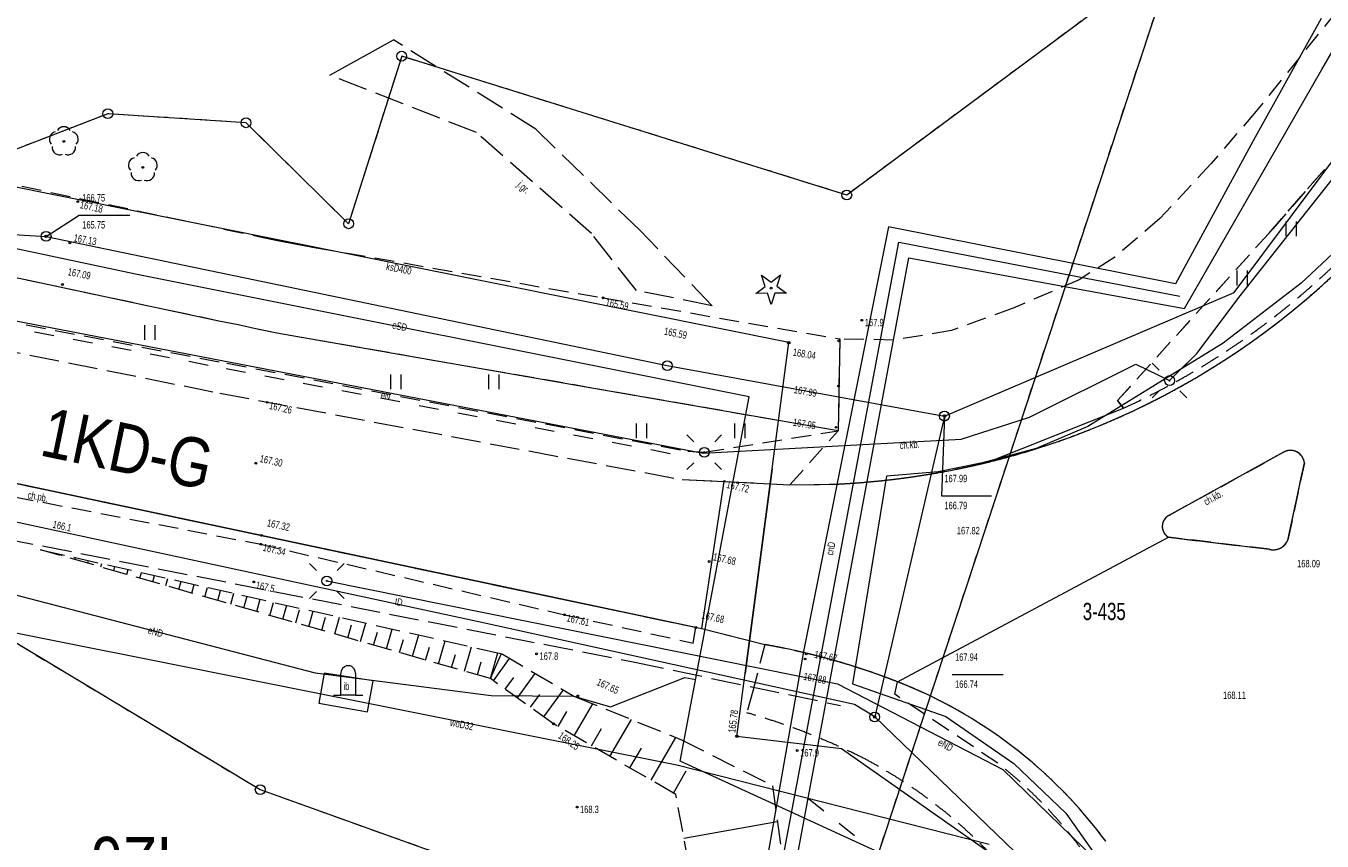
# Model space of a CAD drawing. Header units: millimetres. Extents: x -2869190 to 831897, y -1534405 to -3798.
# Tile 44 of 49: x 77109 to 143046, y -701735 to -660245. Entities that reach past the tile are written whole.
import ezdxf
from ezdxf.xclip import XClip

# ---------------------------------------------------------------- set-up
doc = ezdxf.new("R2010")
doc.units = ezdxf.units.MM
doc.header["$MEASUREMENT"] = 0
doc.header["$XCLIPFRAME"] = 0
for name, pattern in [('1_OTDN_A', [2000, 1000, -1000]), ('1_OTKC', [1500, 1000, -500]), ('1_OTKJ', [2000, 1500, -500]), ('1_OTRK', [1750, 1250, -500]), ('1_OTRKG', [1750, 1250, -500]), ('1_OTZI', [1500, 1000, -500]), ('3_SUKL', [2000, 1000, -1000]), ('3_SUPP_P', [2000, 1500, -500]), ('GUZ', [1000, 500, -500])]:
    doc.linetypes.add(name, pattern=pattern)
for name, color, linetype, lineweight in [('0_Nr_pióra__243', 100, 'Continuous', 25), ('Mapa robocza Poniatowa_1_Dzialki_Nr_pióra__7', 7, 'Continuous', 18), ('Mapa robocza Poniatowa_1_Numery_dzialek_Nr_pióra__7', 7, 'Continuous', 18), ('Mapa robocza Poniatowa_1_OTD_E_T_7_Nr_pióra__7', 7, 'Continuous', 18), ('Mapa robocza Poniatowa_1_OTD_L_12_Nr_pióra__7', 7, 'Continuous', 18), ('Mapa robocza Poniatowa_1_OTD_L_14_Nr_pióra__7', 7, 'Continuous', 18), ('Mapa robocza Poniatowa_1_OTD_T_2_Nr_pióra__7', 7, 'Continuous', 18), ('Mapa robocza Poniatowa_1_OTK_E_T_0_Nr_pióra__7', 7, 'Continuous', 18), ('Mapa robocza Poniatowa_1_OTK_E_T_1_Nr_pióra__7', 7, 'Continuous', 18), ('Mapa robocza Poniatowa_1_OTK_L_0_Nr_pióra__7', 7, 'Continuous', 18), ('Mapa robocza Poniatowa_1_OTK_L_1_Nr_pióra__7', 7, 'Continuous', 18), ('Mapa robocza Poniatowa_1_OTK_L_2_Nr_pióra__7', 7, 'Continuous', 18), ('Mapa robocza Poniatowa_1_OTR_L_1_Nr_pióra__7', 7, 'Continuous', 18), ('Mapa robocza Poniatowa_1_OTR_T_0_Nr_pióra__7', 7, 'Continuous', 18), ('Mapa robocza Poniatowa_1_OTR_T_1_Nr_pióra__7', 7, 'Continuous', 18), ('Mapa robocza Poniatowa_1_OTZ_L_3_Nr_pióra__7', 7, 'Continuous', 18), ('Mapa robocza Poniatowa_1_OTZ_T_0_Nr_pióra__3', 3, 'Continuous', 18), ('Mapa robocza Poniatowa_1_OTZ_T_1_Nr_pióra__3', 3, 'Continuous', 18), ('Mapa robocza Poniatowa_1_P_SUTP_L_0_Nr_pióra__30', 30, 'Continuous', 18), ('Mapa robocza Poniatowa_1_Punkty_Nr_pióra__7', 7, 'Continuous', 18), ('Mapa robocza Poniatowa_1_SUCP_E_T_0_Nr_pióra__200', 200, 'Continuous', 18), ('Mapa robocza Poniatowa_1_SUCP_L_0_Nr_pióra__200', 200, 'Continuous', 18), ('Mapa robocza Poniatowa_1_SUE_T_3_Nr_pióra__7', 7, 'Continuous', 18), ('Mapa robocza Poniatowa_1_SUEP_E_T_0_Nr_pióra__1', 1, 'Continuous', 18), ('Mapa robocza Poniatowa_1_SUEP_L_0_Nr_pióra__1', 1, 'Continuous', 18), ('Mapa robocza Poniatowa_1_SUGP_L_0_Nr_pióra__52', 52, 'Continuous', 18), ('Mapa robocza Poniatowa_1_SUK_L_2_Nr_pióra__34', 34, 'Continuous', 18), ('Mapa robocza Poniatowa_1_SUKP_E_T_0_Nr_pióra__34', 34, 'Continuous', 18), ('Mapa robocza Poniatowa_1_SUKP_L_0_Nr_pióra__34', 34, 'Continuous', 18), ('Mapa robocza Poniatowa_1_SUKR_T_0_Nr_pióra__34', 34, 'Continuous', 18), ('Mapa robocza Poniatowa_1_SUL_L_1_Nr_pióra__7', 7, 'Continuous', 18), ('Mapa robocza Poniatowa_1_SUP_T_0_Nr_pióra__7', 7, 'Continuous', 18), ('Mapa robocza Poniatowa_1_SUTP_E_T_0_Nr_pióra__30', 30, 'Continuous', 18), ('Mapa robocza Poniatowa_1_SUTP_L_0_Nr_pióra__30', 30, 'Continuous', 18), ('Mapa robocza Poniatowa_1_SUTR_T_0_Nr_pióra__30', 30, 'Continuous', 18), ('Mapa robocza Poniatowa_1_SUWP_E_T_0_Nr_pióra__5', 5, 'Continuous', 18), ('Mapa robocza Poniatowa_1_SUWP_L_0_Nr_pióra__5', 5, 'Continuous', 18), ('Mapa robocza Poniatowa_1_Uzytki_Nr_pióra__90', 3, 'Continuous', 18)]:
    doc.layers.add(name, color=color, linetype=linetype, lineweight=lineweight)
doc.layers.add('PZT', color=7, linetype='Continuous')
doc.styles.add('GENERATED_STYLE_1', font='txt')
doc.styles.add('GENERATED_STYLE_4', font='txt')

# ---------------------------------------------------------------- blocks, each defined once
blk = doc.blocks.new('Rysunek_1_1', base_point=(-1018646, -779702))
at = {"layer": 'Mapa robocza Poniatowa_1_Dzialki_Nr_pióra__7', "linetype": 'Continuous'}
for p, q in [((118117, -709535), (135617, -656435)), ((135617, -656435), (118867, -668855)), ((96227, -661785), (93527, -670315)), ((118867, -668855), (96227, -661785)), ((81277, -664715), (74637, -667285)), ((88307, -665175), (81277, -664715)), ((93527, -670315), (88307, -665175)), ((68207, -686595), (89027, -699115)), ((89027, -699115), (118117, -709535))]:
    blk.add_line(p, q, dxfattribs=at)
at = {"layer": 'Mapa robocza Poniatowa_1_OTD_L_12_Nr_pióra__7', "linetype": '1_OTDN_A'}
blk.add_line((116917, -699575), (119307, -701485), dxfattribs=at)
at = {"layer": 'Mapa robocza Poniatowa_1_OTD_L_14_Nr_pióra__7', "linetype": 'Continuous'}
for p, q in [((92287, -693185), (92017, -694715)), ((94767, -693585), (92287, -693185)), ((94479, -695149), (94767, -693585)), ((92017, -694715), (94479, -695149))]:
    blk.add_line(p, q, dxfattribs=at)
at = {"layer": 'Mapa robocza Poniatowa_1_OTD_T_2_Nr_pióra__7', "linetype": 'Continuous'}
for p, q in [((93438, -692804), (93563, -692804)), ((93438, -692804), (93563, -692804)), ((93126, -694304), (93126, -693204)), ((93126, -694304), (93126, -693204)), ((93876, -693204), (93876, -694304)), ((93876, -693204), (93876, -694304)), ((92751, -694304), (93126, -694304)), ((92751, -694304), (93126, -694304)), ((93876, -694304), (93126, -694304)), ((93876, -694304), (93126, -694304)), ((93876, -694304), (94251, -694304)), ((93876, -694304), (94251, -694304))]:
    blk.add_line(p, q, dxfattribs=at)
for centre, radius, start, end in [((93552, -693215), 426, 105.47835, 178.52418), ((93552, -693215), 426, 105.47835, 178.52418), ((93493, -693181), 383, 356.52864, 79.46882), ((93493, -693181), 383, 356.52864, 79.46882)]:
    blk.add_arc(centre, radius, start, end, dxfattribs=at)
at = {"layer": 'Mapa robocza Poniatowa_1_OTK_L_0_Nr_pióra__7', "linetype": 'Continuous'}
for p, q in [((92577, -662745), (95804, -660955)), ((111497, -690915), (112637, -683425)), ((121447, -693625), (135227, -686265))]:
    blk.add_line(p, q, dxfattribs=at)
at = {"layer": 'Mapa robocza Poniatowa_1_OTK_L_0_Nr_pióra__7', "linetype": '1_OTKJ'}
for p, q in [((103047, -665495), (95804, -660955)), ((100027, -665675), (92577, -662745)), ((105887, -670815), (100027, -665675)), ((108337, -670645), (103047, -665495)), ((108167, -673715), (105887, -670815)), ((112017, -674485), (108337, -670645)), ((112017, -674485), (108167, -673715)), ((75347, -676605), (86967, -678935)), ((86967, -678935), (110497, -683335)), ((141087, -681945), (135277, -685145)), ((141307, -686415), (142147, -682485)), ((75137, -683215), (89087, -686175)), ((110497, -683335), (112637, -683425)), ((112637, -683425), (115977, -683605)), ((115977, -683605), (118397, -683565)), ((89087, -686175), (104627, -689475)), ((135227, -686265), (140367, -686885)), ((104627, -689475), (111497, -690915)), ((111497, -690915), (114707, -691735))]:
    blk.add_line(p, q, dxfattribs=at)
for centre, radius, start, end in [((116614, -644072), 39523, 283.79373, 324.44302), ((141441, -682560), 710, 6.09174, 119.91658), ((116307, -642327), 41290, 272.90229, 283.6308), ((135553, -685718), 636, 115.68183, 239.20587), ((140559, -686094), 814, 256.33766, 336.79244), ((108396, -727206), 36028, 68.76083, 79.91054), ((112689, -716031), 24057, 36.45969, 68.64931)]:
    blk.add_arc(centre, radius, start, end, dxfattribs=at)
at = {"layer": 'Mapa robocza Poniatowa_1_OTK_L_1_Nr_pióra__7', "linetype": 'Continuous'}
for p, q in [((141087, -681945), (135277, -685145)), ((141307, -686415), (142147, -682485)), ((75137, -683215), (89087, -686175)), ((110497, -683335), (112637, -683425)), ((112637, -683425), (115977, -683605)), ((115977, -683605), (118397, -683565)), ((89087, -686175), (104627, -689475)), ((135227, -686265), (140367, -686885)), ((104627, -689475), (111497, -690915)), ((111497, -690915), (114707, -691735))]:
    blk.add_line(p, q, dxfattribs=at)
for centre, radius, start, end in [((116614, -644072), 39523, 283.79373, 324.44302), ((141441, -682560), 710, 6.09174, 119.91658), ((116307, -642327), 41290, 272.90229, 283.6308), ((135553, -685718), 636, 115.68183, 239.20587), ((140559, -686094), 814, 256.33766, 336.79244), ((108396, -727206), 36028, 68.76083, 79.91054), ((112689, -716031), 24057, 36.45969, 68.64931)]:
    blk.add_arc(centre, radius, start, end, dxfattribs=at)
at = {"layer": 'Mapa robocza Poniatowa_1_OTK_L_2_Nr_pióra__7', "linetype": '1_OTKC'}
for p, q in [((148497, -653655), (139697, -664585)), ((139697, -664585), (137407, -667245)), ((137407, -667245), (134797, -670055)), ((140337, -670805), (143167, -667545)), ((76907, -668405), (88937, -670955)), ((134797, -670055), (132497, -672015)), ((88937, -670955), (89907, -671165)), ((89907, -671165), (90897, -671355)), ((132637, -679315), (140337, -670805)), ((90897, -671355), (91897, -671535)), ((91897, -671535), (106477, -674085)), ((132497, -672015), (130687, -673165)), ((86927, -675265), (76057, -672955)), ((130687, -673165), (127337, -674605)), ((106477, -674085), (118507, -676175)), ((127337, -674605), (124197, -675755)), ((87907, -675465), (86927, -675265)), ((88877, -675675), (87907, -675465)), ((89867, -675875), (88877, -675675)), ((124197, -675755), (121237, -676235)), ((90847, -676055), (89867, -675875)), ((105897, -678675), (90847, -676055)), ((118507, -676175), (118427, -680855)), ((121237, -676235), (118507, -676175)), ((118427, -680855), (105897, -678675)), ((132943, -679700), (132637, -679315)), ((115977, -683605), (118427, -680855)), ((135277, -685145), (141087, -681945)), ((142147, -682485), (141307, -686415)), ((115977, -683605), (118397, -683565)), ((75027, -683925), (89057, -686625)), ((140367, -686885), (135227, -686265)), ((89057, -686625), (104507, -690215)), ((104507, -690215), (111047, -691655)), ((111047, -691655), (111187, -690865)), ((114707, -691735), (114080, -694099)), ((121307, -694265), (121447, -693625)), ((114080, -694099), (113787, -695205)), ((126557, -697775), (121307, -694265))]:
    blk.add_line(p, q, dxfattribs=at)
at = {"layer": 'Mapa robocza Poniatowa_1_OTK_L_2_Nr_pióra__7', "linetype": 'Continuous'}
for p, q in [((118507, -676175), (118427, -680855)), ((126037, -682455), (132943, -679700)), ((89087, -686175), (75137, -683215)), ((104627, -689475), (89087, -686175)), ((111187, -690865), (104627, -689475))]:
    blk.add_line(p, q, dxfattribs=at)
at = {"layer": 'Mapa robocza Poniatowa_1_OTK_L_2_Nr_pióra__7', "linetype": '1_OTKC'}
for centre, radius, start, end in [((116822, -644399), 38809, 294.54548, 325.16884), ((116614, -644072), 39523, 283.79382, 324.44293), ((141441, -682560), 710, 6.09174, 119.91658), ((116306, -642325), 41292, 272.90259, 283.63051), ((135553, -685718), 636, 115.68183, 239.20587), ((140559, -686094), 814, 256.33766, 336.79244), ((108394, -727210), 36033, 68.76156, 79.90981), ((104526, -727750), 33837, 63.17199, 74.11552), ((107992, -719767), 25154, 36.33011, 62.01151), ((112654, -715529), 22550, 17.69506, 51.93543)]:
    blk.add_arc(centre, radius, start, end, dxfattribs=at)
at = {"layer": 'Mapa robocza Poniatowa_1_OTR_L_1_Nr_pióra__7', "linetype": '1_OTRK'}
for p, q in [((77847, -686905), (101307, -692195)), ((101307, -692195), (104987, -694355)), ((104987, -694355), (110467, -696585)), ((110467, -696585), (115087, -698915)), ((115087, -698915), (116408, -708664))]:
    blk.add_line(p, q, dxfattribs=at)
at = {"layer": 'Mapa robocza Poniatowa_1_OTR_L_1_Nr_pióra__7', "linetype": '1_OTRKG'}
for p, q in [((100747, -693465), (77847, -686905)), ((103947, -695765), (100747, -693465)), ((110177, -699365), (103947, -695765)), ((112087, -709855), (110177, -699365))]:
    blk.add_line(p, q, dxfattribs=at)
at = {"layer": 'Mapa robocza Poniatowa_1_OTR_L_1_Nr_pióra__7', "linetype": 'Continuous'}
for p, q in [((78274, -687027), (78281, -687003)), ((78935, -687216), (78953, -687154)), ((79596, -687406), (79625, -687306)), ((80257, -687595), (80297, -687457)), ((80918, -687784), (80968, -687609)), ((81579, -687974), (81640, -687760)), ((82240, -688163), (82312, -687912)), ((82901, -688352), (82984, -688063)), ((83562, -688542), (83656, -688214)), ((84223, -688731), (84328, -688366)), ((84884, -688920), (84999, -688517)), ((85545, -689110), (85671, -688669)), ((86206, -689299), (86343, -688820)), ((86867, -689489), (87015, -688972)), ((87528, -689678), (87687, -689123)), ((88189, -689867), (88358, -689275)), ((88850, -690057), (89030, -689426)), ((89511, -690246), (89700, -689585)), ((90172, -690435), (90374, -689729)), ((90833, -690625), (91022, -689964)), ((91494, -690814), (91717, -690032)), ((92155, -691003), (92344, -690342)), ((92816, -691193), (93061, -690335)), ((93477, -691382), (93666, -690721)), ((94137, -691571), (94405, -690638)), ((95459, -691950), (95748, -690941)), ((94798, -691761), (94988, -691100)), ((96120, -692139), (96310, -691478)), ((96781, -692329), (97092, -691244)), ((98103, -692707), (98436, -691547)), ((97442, -692518), (97632, -691857)), ((98764, -692897), (98954, -692236)), ((99425, -693086), (99779, -691850)), ((100747, -693465), (101123, -692153)), ((100747, -693465), (101307, -692195)), ((100086, -693275), (100276, -692614)), ((100897, -693572), (101715, -692434)), ((101493, -694001), (101922, -693404)), ((102119, -694451), (103019, -693199)), ((102775, -694922), (103247, -694266)), ((103463, -695417), (104452, -694041)), ((105005, -696376), (105948, -694746)), ((104190, -695905), (104629, -695146)), ((106822, -697426), (107910, -695544)), ((105881, -696882), (106387, -696006)), ((108919, -698638), (110175, -696466)), ((107833, -698010), (108418, -696999)), ((110049, -699290), (110701, -698161)), ((110583, -701594), (115333, -700729))]:
    blk.add_line(p, q, dxfattribs=at)
at = {"layer": 'Mapa robocza Poniatowa_1_OTR_T_0_Nr_pióra__7', "linetype": 'Continuous'}
for centre in [(79747, -669185), (79347, -671285), (78967, -673405), (106477, -674085), (118457, -676275), (118447, -678575), (89377, -679405), (118317, -680675), (88807, -682505), (112637, -683425), (89087, -686175), (89057, -686625), (111867, -687505), (104507, -690215), (111187, -690865), (116807, -692205), (116747, -692465), (105187, -694345), (103947, -695765)]:
    blk.add_circle(centre, 45, dxfattribs=at)
at = {"layer": 'Mapa robocza Poniatowa_1_OTR_T_1_Nr_pióra__7', "linetype": 'Continuous'}
for centre in [(119637, -675225), (88697, -688545), (103087, -692205), (116347, -697125), (105147, -700005)]:
    blk.add_circle(centre, 45, dxfattribs=at)
at = {"layer": 'Mapa robocza Poniatowa_1_OTZ_L_3_Nr_pióra__7', "linetype": '1_OTZI'}
for p, q in [((143167, -667545), (140337, -670805)), ((140337, -670805), (132637, -679315)), ((75647, -675175), (87327, -677415)), ((87327, -677415), (110777, -681885)), ((132637, -679315), (132943, -679700)), ((111617, -681945), (118427, -680855)), ((110777, -681885), (111617, -681945))]:
    blk.add_line(p, q, dxfattribs=at)
at = {"layer": 'Mapa robocza Poniatowa_1_OTZ_L_3_Nr_pióra__7', "linetype": 'Continuous'}
for p, q in [((141225, -670950), (141225, -670200)), ((141750, -670950), (141750, -670200)), ((86927, -675265), (76057, -672955)), ((138725, -673450), (138725, -672700)), ((139250, -673450), (139250, -672700)), ((83165, -676230), (83165, -675480)), ((83690, -676230), (83690, -675480)), ((87907, -675465), (86927, -675265)), ((88877, -675675), (87907, -675465)), ((89867, -675875), (88877, -675675)), ((90847, -676055), (89867, -675875)), ((105897, -678675), (90847, -676055)), ((95665, -678730), (95665, -677980)), ((96190, -678730), (96190, -677980)), ((100665, -678730), (100665, -677980)), ((101190, -678730), (101190, -677980)), ((118427, -680855), (105897, -678675)), ((108165, -681230), (108165, -680480)), ((108690, -681230), (108690, -680480)), ((113165, -681230), (113165, -680480)), ((113690, -681230), (113690, -680480))]:
    blk.add_line(p, q, dxfattribs=at)
at = {"layer": 'Mapa robocza Poniatowa_1_OTZ_L_3_Nr_pióra__7', "linetype": '1_OTZI'}
blk.add_arc((116821, -644398), 38809, 294.54572, 325.16861, dxfattribs=at)
at = {"layer": 'Mapa robocza Poniatowa_1_OTZ_T_0_Nr_pióra__3', "linetype": 'Continuous'}
for centre in [(79037, -666125), (83057, -667445)]:
    blk.add_circle(centre, 45, dxfattribs=at)
for centre, start, end in [((78681, -666009), 102.14447, 221.86002), ((79037, -665750), 30.14012, 149.85988), ((79394, -666009), 318.13998, 77.85553), ((78817, -666428), 174.14818, 293.85423), ((79258, -666428), 246.14577, 5.85182), ((82701, -667329), 102.14447, 221.86002), ((83057, -667070), 30.14012, 149.85988), ((83414, -667329), 318.13998, 77.85553), ((82837, -667748), 174.14818, 293.85423), ((83278, -667748), 246.14577, 5.85182)]:
    blk.add_arc(centre, 375, start, end, dxfattribs=at)
at = {"layer": 'Mapa robocza Poniatowa_1_OTZ_T_1_Nr_pióra__3', "linetype": 'Continuous'}
for p, q in [((114716, -673501), (114523, -672933)), ((114523, -672933), (115013, -673279)), ((115013, -673279), (115494, -672921)), ((115494, -672921), (115316, -673494)), ((114235, -673860), (114716, -673501)), ((114835, -673852), (114235, -673860)), ((115027, -674421), (114835, -673852)), ((115206, -673848), (115027, -674421)), ((115806, -673840), (115206, -673848)), ((115316, -673494), (115806, -673840))]:
    blk.add_line(p, q, dxfattribs=at)
blk.add_circle((115017, -673595), 45, dxfattribs=at)
at = {"layer": 'Mapa robocza Poniatowa_1_P_SUTP_L_0_Nr_pióra__30', "linetype": '3_SUPP_P'}
for p, q in [((54397, -682095), (108077, -692625)), ((108077, -692625), (118547, -694835))]:
    blk.add_line(p, q, dxfattribs=at)
at = {"layer": 'Mapa robocza Poniatowa_1_Punkty_Nr_pióra__7', "linetype": 'Continuous'}
for centre in [(96227, -661785), (81277, -664715), (88307, -665175), (118867, -668855), (93527, -670315), (89027, -699115)]:
    blk.add_circle(centre, 250, dxfattribs=at)
at = {"layer": 'Mapa robocza Poniatowa_1_SUCP_L_0_Nr_pióra__200', "linetype": 'Continuous'}
for p, q in [((114247, -709975), (121507, -671255)), ((121507, -671255), (135817, -674005))]:
    blk.add_line(p, q, dxfattribs=at)
at = {"layer": 'Mapa robocza Poniatowa_1_SUE_T_3_Nr_pióra__7', "linetype": 'Continuous'}
for p, q in [((134757, -677764), (134403, -677411)), ((135818, -677764), (136171, -677411)), ((134757, -678825), (134403, -679179)), ((135818, -678825), (136171, -679179)), ((111087, -681414), (110733, -681061)), ((112148, -681414), (112501, -681061)), ((111087, -682475), (110733, -682829)), ((112148, -682475), (112501, -682829)), ((91887, -687964), (91533, -687611)), ((92948, -687964), (93301, -687611)), ((91887, -689025), (91533, -689379)), ((92948, -689025), (93301, -689379))]:
    blk.add_line(p, q, dxfattribs=at)
for centre, radius in [((135287, -678295), 250), ((135287, -678295), 25), ((111617, -681945), 250), ((111617, -681945), 25), ((92417, -688495), 250), ((92417, -688495), 25)]:
    blk.add_circle(centre, radius, dxfattribs=at)
at = {"layer": 'Mapa robocza Poniatowa_1_SUEP_L_0_Nr_pióra__1', "linetype": 'Continuous'}
for p, q in [((138887, -673975), (149407, -660625)), ((82687, -672885), (56307, -667245)), ((113907, -679125), (82687, -672885)), ((136667, -676915), (138887, -673975)), ((76147, -675175), (111567, -681985)), ((135287, -678295), (136667, -676915)), ((128157, -680165), (133577, -677465)), ((133577, -677465), (135287, -678295)), ((110397, -697675), (113907, -679125)), ((124687, -681285), (128157, -680165)), ((111567, -681985), (124687, -681285)), ((69397, -687325), (91817, -693175)), ((92417, -688495), (118397, -693725)), ((91817, -693175), (100777, -694325)), ((106847, -694895), (110627, -693415)), ((110627, -693415), (111187, -693515)), ((118397, -693725), (126807, -698085)), ((100777, -694325), (104987, -694355)), ((104987, -694355), (106847, -694895)), ((124497, -704135), (110397, -697675)), ((126807, -698085), (132537, -703645))]:
    blk.add_line(p, q, dxfattribs=at)
at = {"layer": 'Mapa robocza Poniatowa_1_SUGP_L_0_Nr_pióra__52', "linetype": 'Continuous'}
for p, q in [((144397, -671085), (141977, -673345)), ((141977, -673345), (138007, -676395)), ((138007, -676395), (131137, -680635)), ((131137, -680635), (128507, -681755)), ((128507, -681755), (125767, -682475)), ((123517, -682945), (120887, -683155)), ((125767, -682475), (123517, -682945)), ((120887, -683155), (119157, -693735)), ((119157, -693735), (123907, -695395)), ((123907, -695395), (127367, -697785)), ((127367, -697785), (130017, -700315)), ((130017, -700315), (133187, -704795))]:
    blk.add_line(p, q, dxfattribs=at)
at = {"layer": 'Mapa robocza Poniatowa_1_SUK_L_2_Nr_pióra__34', "linetype": '3_SUKL'}
for p, q in [((75581, -675433), (87292, -677677)), ((87292, -677677), (110720, -682160))]:
    blk.add_line(p, q, dxfattribs=at)
at = {"layer": 'Mapa robocza Poniatowa_1_SUKP_L_0_Nr_pióra__34', "linetype": 'Continuous'}
for p, q in [((115917, -676365), (-78547, -637255)), ((113277, -696405), (115917, -676365)), ((118607, -697045), (113277, -696405)), ((127387, -703205), (118607, -697045))]:
    blk.add_line(p, q, dxfattribs=at)
at = {"layer": 'Mapa robocza Poniatowa_1_SUKR_T_0_Nr_pióra__34', "linetype": 'Continuous'}
for centre in [(115917, -676365), (113277, -696405)]:
    blk.add_circle(centre, 62.5, dxfattribs=at)
at = {"layer": 'Mapa robocza Poniatowa_1_SUL_L_1_Nr_pióra__7', "linetype": 'Continuous'}
for p, q in [((143027, -662465), (149537, -651185)), ((143007, -659865), (139637, -665905)), ((136047, -674635), (143027, -662465)), ((139637, -665905), (135587, -673375)), ((120987, -670465), (116667, -692085)), ((135587, -673375), (120987, -670465)), ((115077, -709365), (122027, -672045)), ((122027, -672045), (136047, -674635)), ((115071, -682785), (113699, -693204)), ((116667, -692085), (113407, -710585))]:
    blk.add_line(p, q, dxfattribs=at)
at = {"layer": 'Mapa robocza Poniatowa_1_SUP_T_0_Nr_pióra__7', "linetype": 'Continuous'}
for centre in [(78137, -670955), (109737, -677535), (123837, -680105), (120287, -695415)]:
    blk.add_circle(centre, 250, dxfattribs=at)
at = {"layer": 'Mapa robocza Poniatowa_1_SUTP_L_0_Nr_pióra__30', "linetype": 'Continuous'}
for p, q in [((138567, -673815), (154167, -652935)), ((57207, -669725), (78137, -670955)), ((78137, -670955), (109737, -677535)), ((123837, -680105), (138567, -673815)), ((109737, -677535), (123837, -680105)), ((123837, -680105), (120287, -695415)), ((100217, -690595), (75367, -685235)), ((119257, -694775), (100217, -690595)), ((120287, -695415), (119257, -694775)), ((120287, -695415), (133277, -707915))]:
    blk.add_line(p, q, dxfattribs=at)
at = {"layer": 'Mapa robocza Poniatowa_1_SUTR_T_0_Nr_pióra__30', "linetype": 'Continuous'}
for p, q in [((78137, -670955), (79824, -669878)), ((79824, -669878), (82402, -669874)), ((123837, -680105), (123680, -684163)), ((123680, -684163), (126232, -684160)), ((124226, -693255), (126831, -693252))]:
    blk.add_line(p, q, dxfattribs=at)
for centre in [(78137, -670955), (123837, -680105), (120287, -695415)]:
    blk.add_circle(centre, 62.5, dxfattribs=at)
at = {"layer": 'Mapa robocza Poniatowa_1_SUWP_L_0_Nr_pióra__5', "linetype": 'Continuous'}
for p, q in [((69387, -689705), (110217, -697855)), ((110217, -697855), (126107, -701885))]:
    blk.add_line(p, q, dxfattribs=at)
at = {"layer": 'Mapa robocza Poniatowa_1_Uzytki_Nr_pióra__90', "linetype": 'GUZ'}
for p, q in [((118117, -709535), (135617, -656435)), ((135617, -656435), (118867, -668855)), ((96227, -661785), (93527, -670315)), ((118867, -668855), (96227, -661785)), ((81277, -664715), (74637, -667285)), ((88307, -665175), (81277, -664715)), ((93527, -670315), (88307, -665175)), ((68207, -686595), (89027, -699115)), ((89027, -699115), (118117, -709535))]:
    blk.add_line(p, q, dxfattribs=at)
at = {"layer": 'Mapa robocza Poniatowa_1_Numery_dzialek_Nr_pióra__7', "linetype": 'Continuous', "insert": (130871, -689609), "char_height": 875, "attachment_point": 1, "style": 'GENERATED_STYLE_1'}
blk.add_mtext('\\A1;{\\W0.700000x;\\fArial|b0|i0|c238|p38;3-435}', dxfattribs=at)
at = {"layer": 'Mapa robocza Poniatowa_1_OTD_E_T_7_Nr_pióra__7', "linetype": 'Continuous', "insert": (93268, -693860), "char_height": 375, "attachment_point": 4, "style": 'GENERATED_STYLE_1'}
blk.add_mtext('\\A1;{\\W0.700000x;\\fArial|b0|i0|c238|p38;ib}', dxfattribs=at)
at = {"layer": 'Mapa robocza Poniatowa_1_OTK_E_T_0_Nr_pióra__7', "linetype": 'Continuous', "insert": (102166, -668278), "char_height": 375, "attachment_point": 4, "rotation": 316.39718, "style": 'GENERATED_STYLE_1'}
blk.add_mtext('\\A1;{\\W0.700000x;\\fArial|b0|i0|c238|p38;j.gr.}', dxfattribs=at)
at = {"layer": 'Mapa robocza Poniatowa_1_OTK_E_T_1_Nr_pióra__7', "linetype": 'Continuous', "char_height": 375, "attachment_point": 4, "style": 'GENERATED_STYLE_1'}
for s, insert, rotation in [('\\A1;{\\W0.700000x;\\fArial|b0|i0|c238|p38;ch.kb.}', (121556, -681601), 3.99092), ('\\A1;{\\W0.700000x;\\fArial|b0|i0|c238|p38;ch.pb.}', (77195, -684160), 349.14359), ('\\A1;{\\W0.700000x;\\fArial|b0|i0|c238|p38;ch.kb.}', (137062, -684503), 29.24883)]:
    blk.add_mtext(s, dxfattribs=dict(at, insert=insert, rotation=rotation))
at = {"layer": 'Mapa robocza Poniatowa_1_OTR_T_0_Nr_pióra__7', "linetype": 'Continuous', "char_height": 375, "style": 'GENERATED_STYLE_1'}
for s, insert, attachment_point, rotation in [('\\A1;{\\W0.700000x;\\fArial|b0|i0|c238|p38;167.18}', (79909, -669148), 1, 347.78428), ('\\A1;{\\W0.700000x;\\fArial|b0|i0|c238|p38;167.13}', (79546, -671026), 4, 349.90434), ('\\A1;{\\W0.700000x;\\fArial|b0|i0|c238|p38;167.09}', (79212, -672935), 7, 348.89798), ('\\A1;{\\W0.700000x;\\fArial|b0|i0|c238|p38;165.59}', (106646, -674119), 1, 349.3641), ('\\A1;{\\W0.700000x;\\fArial|b0|i0|c238|p38;168.04}', (116166, -676650), 1, 350.15622), ('\\A1;{\\W0.700000x;\\fArial|b0|i0|c238|p38;167.99}', (116188, -678747), 4, 349.83454), ('\\A1;{\\W0.700000x;\\fArial|b0|i0|c238|p38;167.26}', (89539, -679369), 1, 347.4), ('\\A1;{\\W0.700000x;\\fArial|b0|i0|c238|p38;167.95}', (116107, -680597), 7, 350.65841), ('\\A1;{\\W0.700000x;\\fArial|b0|i0|c238|p38;167.30}', (89017, -682255), 4, 347.4), ('\\A1;{\\W0.700000x;\\fArial|b0|i0|c238|p38;167.72}', (112799, -683389), 1, 347.4), ('\\A1;{\\W0.700000x;\\fArial|b0|i0|c238|p38;167.32}', (89344, -685711), 7, 347.4), ('\\A1;{\\W0.700000x;\\fArial|b0|i0|c238|p38;167.34}', (89219, -686589), 1, 347.4), ('\\A1;{\\W0.700000x;\\fArial|b0|i0|c238|p38;167.68}', (112077, -687255), 4, 347.4), ('\\A1;{\\W0.700000x;\\fArial|b0|i0|c238|p38;167.61}', (104669, -690179), 1, 347.4), ('\\A1;{\\W0.700000x;\\fArial|b0|i0|c238|p38;167.68}', (111445, -690401), 7, 347.4), ('\\A1;{\\W0.700000x;\\fArial|b0|i0|c238|p38;167.67}', (117265, -692034), 1, 349.09), ('\\A1;{\\W0.700000x;\\fArial|b0|i0|c238|p38;167.65}', (106262, -693433), 1, 335.1087), ('\\A1;{\\W0.700000x;\\fArial|b0|i0|c238|p38;167.88}', (116710, -693154), 1, 349.02), ('\\A1;{\\W0.700000x;\\fArial|b0|i0|c238|p38;168.25}', (104362, -696150), 1, 324.86581)]:
    blk.add_mtext(s, dxfattribs=dict(at, insert=insert, attachment_point=attachment_point, rotation=rotation))
at = {"layer": 'Mapa robocza Poniatowa_1_OTR_T_0_Nr_pióra__7', "linetype": 'Continuous', "char_height": 375, "attachment_point": 1, "style": 'GENERATED_STYLE_1'}
for s, insert in [('\\A1;{\\W0.700000x;\\fArial|b0|i0|c238|p38;167.82}', (124467, -685744)), ('\\A1;{\\W0.700000x;\\fArial|b0|i0|c238|p38;168.09}', (141777, -687424)), ('\\A1;{\\W0.700000x;\\fArial|b0|i0|c238|p38;168.11}', (138007, -694124))]:
    blk.add_mtext(s, dxfattribs=dict(at, insert=insert))
at = {"layer": 'Mapa robocza Poniatowa_1_OTR_T_1_Nr_pióra__7', "linetype": 'Continuous', "char_height": 375, "attachment_point": 1, "style": 'GENERATED_STYLE_1'}
for s, insert in [('\\A1;{\\W0.700000x;\\fArial|b0|i0|c238|p38;167.9}', (119787, -675154)), ('\\A1;{\\W0.700000x;\\fArial|b0|i0|c238|p38;167.8}', (103237, -692134)), ('\\A1;{\\W0.700000x;\\fArial|b0|i0|c238|p38;167.9}', (116497, -697054)), ('\\A1;{\\W0.700000x;\\fArial|b0|i0|c238|p38;168.3}', (105297, -699934))]:
    blk.add_mtext(s, dxfattribs=dict(at, insert=insert))
at = {"layer": 'Mapa robocza Poniatowa_1_OTR_T_1_Nr_pióra__7', "linetype": 'Continuous', "insert": (88859, -688509), "char_height": 375, "attachment_point": 1, "rotation": 347.4076, "style": 'GENERATED_STYLE_1'}
blk.add_mtext('\\A1;{\\W0.700000x;\\fArial|b0|i0|c238|p38;167.5}', dxfattribs=at)
at = {"layer": 'Mapa robocza Poniatowa_1_SUCP_E_T_0_Nr_pióra__200', "linetype": 'Continuous', "insert": (117986, -687180), "char_height": 375, "attachment_point": 4, "rotation": 79.38034, "style": 'GENERATED_STYLE_1'}
blk.add_mtext('\\A1;{\\W0.700000x;\\fArial|b0|i0|c238|p38;cnD}', dxfattribs=at)
at = {"layer": 'Mapa robocza Poniatowa_1_SUEP_E_T_0_Nr_pióra__1', "linetype": 'Continuous', "char_height": 375, "attachment_point": 4, "style": 'GENERATED_STYLE_1'}
for s, insert, rotation in [('\\A1;{\\W0.700000x;\\fArial|b0|i0|c238|p38;eSD}', (95760, -675460), 348.7), ('\\A1;{\\W0.700000x;\\fArial|b0|i0|c238|p38;eN}', (95171, -679023), 349.02), ('\\A1;{\\W0.700000x;\\fArial|b0|i0|c238|p38;eND}', (83335, -690992), 345.38), ('\\A1;{\\W0.700000x;\\fArial|b0|i0|c238|p38;eND}', (123554, -696673), 332.5964)]:
    blk.add_mtext(s, dxfattribs=dict(at, insert=insert, rotation=rotation))
at = {"layer": 'Mapa robocza Poniatowa_1_SUKP_E_T_0_Nr_pióra__34', "linetype": 'Continuous', "insert": (95452, -672476), "char_height": 375, "attachment_point": 4, "rotation": 348.63, "style": 'GENERATED_STYLE_1'}
blk.add_mtext('\\A1;{\\W0.700000x;\\fArial|b0|i0|c238|p38;ksD400}', dxfattribs=at)
at = {"layer": 'Mapa robocza Poniatowa_1_SUKR_T_0_Nr_pióra__34', "linetype": 'Continuous', "char_height": 375, "attachment_point": 4, "style": 'GENERATED_STYLE_1'}
for s, insert, rotation in [('\\A1;{\\W0.700000x;\\fArial|b0|i0|c238|p38;165.59}', (109584, -675772), 348.63), ('\\A1;{\\W0.700000x;\\fArial|b0|i0|c238|p38;165.78}', (113010, -696218), 82.48996)]:
    blk.add_mtext(s, dxfattribs=dict(at, insert=insert, rotation=rotation))
at = {"layer": 'Mapa robocza Poniatowa_1_SUTP_E_T_0_Nr_pióra__30', "linetype": 'Continuous', "insert": (95892, -689525), "char_height": 375, "attachment_point": 4, "rotation": 347.82, "style": 'GENERATED_STYLE_1'}
blk.add_mtext('\\A1;{\\W0.700000x;\\fArial|b0|i0|c238|p38;tD}', dxfattribs=at)
at = {"layer": 'Mapa robocza Poniatowa_1_SUTR_T_0_Nr_pióra__30', "linetype": 'Continuous', "char_height": 375, "style": 'GENERATED_STYLE_1'}
for s, insert, attachment_point, rotation in [('\\A1;{\\W0.700000x;\\fArial|b0|i0|c238|p38;166.75}', (79972, -668807), 1, 0.07001), ('\\A1;{\\W0.700000x;\\fArial|b0|i0|c238|p38;165.75}', (79974, -670182), 1, 0.07001), ('\\A1;{\\W0.700000x;\\fArial|b0|i0|c238|p38;167.99}', (123829, -683092), 1, 0.07001), ('\\A1;{\\W0.700000x;\\fArial|b0|i0|c238|p38;166.79}', (123830, -684467), 1, 0.07001), ('\\A1;{\\W0.700000x;\\fArial|b0|i0|c238|p38;166.1}', (78485, -685603), 4, 347.82), ('\\A1;{\\W0.700000x;\\fArial|b0|i0|c238|p38;167.94}', (124374, -692184), 1, 0.07001), ('\\A1;{\\W0.700000x;\\fArial|b0|i0|c238|p38;166.74}', (124376, -693559), 1, 0.07001)]:
    blk.add_mtext(s, dxfattribs=dict(at, insert=insert, attachment_point=attachment_point, rotation=rotation))
at = {"layer": 'Mapa robocza Poniatowa_1_SUWP_E_T_0_Nr_pióra__5', "linetype": 'Continuous', "insert": (98705, -695688), "char_height": 375, "attachment_point": 4, "rotation": 348.71, "style": 'GENERATED_STYLE_1'}
blk.add_mtext('\\A1;{\\W0.700000x;\\fArial|b0|i0|c238|p38;woD32}', dxfattribs=at)

msp = doc.modelspace()

# ---------------------------------------------------------------- block references
at = {"layer": 'PZT', "linetype": 'Continuous'}
ref = msp.add_blockref('Rysunek_1_1', (-1018646.4, -779702.2), dxfattribs=at)
XClip(ref).set_block_clipping_path([(-2869189.9993924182, -1534404.713409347), (831897.1808271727, -24999.7134100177)])

# ---------------------------------------------------------------- texts
at = {"layer": '0_Nr_pióra__243', "linetype": 'Continuous', "insert": (78249.7, -679640), "char_height": 2500, "attachment_point": 1, "rotation": 348.226066, "style": 'GENERATED_STYLE_4'}
msp.add_mtext('\\A1;{\\fArial Narrow|b0|i0|c238|p34;1KD-G}', dxfattribs=at)
at = {"layer": '0_Nr_pióra__243', "linetype": 'Continuous', "insert": (80437.4, -701518.9), "char_height": 2500, "attachment_point": 1, "style": 'GENERATED_STYLE_4'}
msp.add_mtext('\\A1;{\\fArial Narrow|b0|i0|c238|p34;9ZL}', dxfattribs=at)

doc.saveas('drawing.dxf')
